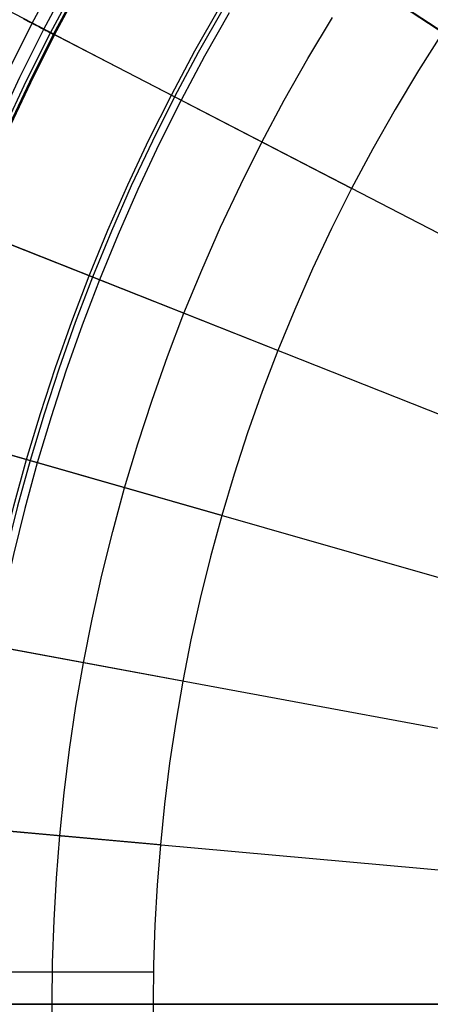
# Model space of a CAD drawing. Header units: millimetres. Extents: x -14 to 488, y -50 to 50.
# Tile 178 of 256: x 356.77 to 360.82, y -0.32 to 9.39. Entities that reach past the tile are written whole.
import ezdxf

# ---------------------------------------------------------------- set-up
doc = ezdxf.new("R2010")
doc.units = ezdxf.units.MM
doc.header["$MEASUREMENT"] = 0
doc.layers.add('Default', color=7, linetype='Continuous')

msp = doc.modelspace()

# ---------------------------------------------------------------- linework, layer by layer
at = {"layer": 'Default'}
for points in [[(354.5445, -0.3158), (354.5497, 0.1515), (354.5655, 0.6227), (354.592, 1.0976), (354.6297, 1.5758), (354.6787, 2.0571), (354.7392, 2.5409), (354.8116, 3.027), (354.896, 3.5149), (354.9926, 4.0043), (355.1015, 4.4947), (355.223, 4.9857), (355.3572, 5.4769), (355.5041, 5.9677), (355.664, 6.4577), (355.8368, 6.9464), (356.0226, 7.4334), (356.2215, 7.918), (356.4335, 8.3999), (356.6584, 8.8785), (356.8964, 9.3533), (357.1472, 9.8238)], [(354.5445, -0.3158), (354.5497, 0.1515), (354.5655, 0.6227), (354.592, 1.0976), (354.6297, 1.5758), (354.6787, 2.0571), (354.7392, 2.5409), (354.8116, 3.027), (354.896, 3.5149), (354.9926, 4.0043), (355.1015, 4.4947), (355.223, 4.9857), (355.3572, 5.4769), (355.5041, 5.9677), (355.664, 6.4577), (355.8368, 6.9464), (356.0226, 7.4334), (356.2215, 7.918), (356.4335, 8.3999), (356.6584, 8.8785), (356.8964, 9.3533), (357.1472, 9.8238)], [(354.6724, -0.3158), (354.6776, 0.1487), (354.6932, 0.617), (354.7196, 1.089), (354.7571, 1.5644), (354.8058, 2.0426), (354.866, 2.5235), (354.9379, 3.0067), (355.0218, 3.4916), (355.1177, 3.9781), (355.226, 4.4655), (355.3468, 4.9535), (355.4801, 5.4417), (355.6262, 5.9295), (355.7851, 6.4165), (355.9568, 6.9023), (356.1415, 7.3863), (356.3392, 7.868), (356.5499, 8.347), (356.7735, 8.8226), (357.01, 9.2945), (357.2593, 9.7622)], [(354.6724, -0.3158), (354.6776, 0.1487), (354.6932, 0.617), (354.7196, 1.089), (354.7571, 1.5644), (354.8058, 2.0426), (354.866, 2.5235), (354.9379, 3.0067), (355.0218, 3.4916), (355.1177, 3.9781), (355.226, 4.4655), (355.3468, 4.9535), (355.4801, 5.4417), (355.6262, 5.9295), (355.7851, 6.4165), (355.9568, 6.9023), (356.1415, 7.3863), (356.3392, 7.868), (356.5499, 8.347), (356.7735, 8.8226), (357.01, 9.2945), (357.2593, 9.7622)], [(354.7467, -0.3158), (354.7519, 0.147), (354.7675, 0.6137), (354.7938, 1.0841), (354.8311, 1.5577), (354.8796, 2.0343), (354.9396, 2.5135), (355.0113, 2.9949), (355.0948, 3.4781), (355.1905, 3.9628), (355.2984, 4.4485), (355.4187, 4.9348), (355.5516, 5.4212), (355.6971, 5.9073), (355.8554, 6.3926), (356.0266, 6.8767), (356.2106, 7.3589), (356.4076, 7.8389), (356.6175, 8.3162), (356.8403, 8.7902), (357.076, 9.2604), (357.3244, 9.7264)], [(354.7467, -0.3158), (354.7519, 0.147), (354.7675, 0.6137), (354.7938, 1.0841), (354.8311, 1.5577), (354.8796, 2.0343), (354.9396, 2.5135), (355.0113, 2.9949), (355.0948, 3.4781), (355.1905, 3.9628), (355.2984, 4.4485), (355.4187, 4.9348), (355.5516, 5.4212), (355.6971, 5.9073), (355.8554, 6.3926), (356.0266, 6.8767), (356.2106, 7.3589), (356.4076, 7.8389), (356.6175, 8.3162), (356.8403, 8.7902), (357.076, 9.2604), (357.3244, 9.7264)], [(354.7802, -0.3158), (354.7853, 0.1463), (354.8008, 0.6122), (354.8271, 1.0818), (354.8644, 1.5547), (354.9128, 2.0305), (354.9727, 2.5089), (355.0442, 2.9896), (355.1277, 3.472), (355.2232, 3.956), (355.3309, 4.4409), (355.451, 4.9264), (355.5837, 5.412), (355.729, 5.8973), (355.8871, 6.3819), (356.0579, 6.8651), (356.2417, 7.3466), (356.4384, 7.8259), (356.6479, 8.3024), (356.8704, 8.7756), (357.1057, 9.2451), (357.3537, 9.7103)], [(354.7802, -0.3158), (354.7853, 0.1463), (354.8008, 0.6122), (354.8271, 1.0818), (354.8644, 1.5547), (354.9128, 2.0305), (354.9727, 2.5089), (355.0442, 2.9896), (355.1277, 3.472), (355.2232, 3.956), (355.3309, 4.4409), (355.451, 4.9264), (355.5837, 5.412), (355.729, 5.8973), (355.8871, 6.3819), (356.0579, 6.8651), (356.2417, 7.3466), (356.4384, 7.8259), (356.6479, 8.3024), (356.8704, 8.7756), (357.1057, 9.2451), (357.3537, 9.7103)], [(354.7913, -0.3158), (354.7964, 0.146), (354.812, 0.6117), (354.8382, 1.0811), (354.8754, 1.5537), (354.9238, 2.0292), (354.9837, 2.5074), (355.0552, 2.9878), (355.1386, 3.47), (355.234, 3.9537), (355.3417, 4.4383), (355.4618, 4.9236), (355.5944, 5.409), (355.7396, 5.894), (355.8976, 6.3783), (356.0684, 6.8613), (356.252, 7.3425), (356.4486, 7.8215), (356.6581, 8.2978), (356.8804, 8.7707), (357.1155, 9.24), (357.3635, 9.7049)], [(354.7913, -0.3158), (354.7964, 0.146), (354.812, 0.6117), (354.8382, 1.0811), (354.8754, 1.5537), (354.9238, 2.0292), (354.9837, 2.5074), (355.0552, 2.9878), (355.1386, 3.47), (355.234, 3.9537), (355.3417, 4.4383), (355.4618, 4.9236), (355.5944, 5.409), (355.7396, 5.894), (355.8976, 6.3783), (356.0684, 6.8613), (356.252, 7.3425), (356.4486, 7.8215), (356.6581, 8.2978), (356.8804, 8.7707), (357.1155, 9.24), (357.3635, 9.7049)], [(354.7918, -0.3158), (354.7969, 0.146), (354.8124, 0.6117), (354.8387, 1.081), (354.8759, 1.5536), (354.9243, 2.0292), (354.9842, 2.5073), (355.0557, 2.9877), (355.1391, 3.4699), (355.2345, 3.9536), (355.3422, 4.4382), (355.4623, 4.9235), (355.5948, 5.4088), (355.7401, 5.8939), (355.898, 6.3781), (356.0688, 6.8611), (356.2525, 7.3424), (356.449, 7.8213), (356.6585, 8.2976), (356.8808, 8.7705), (357.116, 9.2397), (357.3639, 9.7047)], [(356.0869, -0.3158), (356.0917, 0.1173), (356.1063, 0.554), (356.131, 0.9941), (356.1659, 1.4373), (356.2113, 1.8832), (356.2674, 2.3316), (356.3344, 2.7821), (356.4126, 3.2343), (356.5021, 3.6878), (356.6031, 4.1423), (356.7157, 4.5973), (356.84, 5.0525), (356.9762, 5.5073), (357.1244, 5.9614), (357.2845, 6.4143), (357.4567, 6.8656), (357.6411, 7.3148), (357.8375, 7.7613), (358.0459, 8.2049), (358.2665, 8.6449), (358.4989, 9.0809), (358.7433, 9.5124)], [(358.8375, 9.4574), (358.5946, 9.0283), (358.3634, 8.5948), (358.1441, 8.1572), (357.9368, 7.7162), (357.7415, 7.2721), (357.5582, 6.8254), (357.3869, 6.3767), (357.2277, 5.9263), (357.0804, 5.4747), (356.9449, 5.0224), (356.8213, 4.5698), (356.7093, 4.1173), (356.6089, 3.6654), (356.5199, 3.2144), (356.4422, 2.7647), (356.3755, 2.3168), (356.3197, 1.8709), (356.2745, 1.4275), (356.2398, 0.9867), (356.2153, 0.5491), (356.2008, 0.1148), (356.196, -0.3158)], [(357.0919, -0.3158), (357.0965, 0.095), (357.1103, 0.5092), (357.1337, 0.9266), (357.1668, 1.347), (357.2098, 1.7699), (357.2631, 2.1952), (357.3267, 2.6225), (357.4008, 3.0514), (357.4857, 3.4816), (357.5815, 3.9126), (357.6883, 4.3442), (357.8062, 4.7759), (357.9354, 5.2073), (358.0759, 5.6381), (358.2278, 6.0677), (358.3912, 6.4957), (358.566, 6.9217), (358.7523, 7.3453), (358.95, 7.766), (359.1592, 8.1833), (359.3797, 8.5968), (359.6114, 9.0061), (359.8543, 9.4107)], [(360.9414, 9.2654), (360.7011, 8.8875), (360.4713, 8.5047), (360.252, 8.1174), (360.0434, 7.7261), (359.8455, 7.3312), (359.6584, 6.9332), (359.4821, 6.5324), (359.3167, 6.1293), (359.1621, 5.7243), (359.0184, 5.3178), (358.8854, 4.9102), (358.7632, 4.502), (358.6516, 4.0935), (358.5506, 3.6852), (358.46, 3.2773), (358.3796, 2.8703), (358.3095, 2.4644), (358.2493, 2.0601), (358.1989, 1.6577), (358.1581, 1.2575), (358.1268, 0.8598), (358.1047, 0.4648), (358.0916, 0.0729), (358.0873, -0.3158)], [(357.0965, -0.7265), (357.0919, -0.3158)], [(358.0873, -0.3158), (358.0916, -0.7044)]]:
    msp.add_lwpolyline(points, dxfattribs=at)
at = {"layer": 'Default', "extrusion": (0.459295, 0.888284, 0)}
msp.add_lwpolyline([(-314.2718, 167.9005), (-314.2721, 167.9027), (-314.2724, 167.9049), (-314.2727, 167.9071), (-314.2731, 167.9094), (-314.2735, 167.9116), (-314.274, 167.9139), (-314.2746, 167.9161), (-314.2752, 167.9184), (-314.2759, 167.9207), (-314.2766, 167.9229), (-314.2774, 167.9252), (-314.2783, 167.9275), (-314.2792, 167.9297), (-314.2802, 167.932), (-314.2812, 167.9342), (-314.2823, 167.9364), (-314.2835, 167.9386), (-314.2847, 167.9408), (-314.286, 167.943), (-314.2873, 167.9451), (-314.2887, 167.9472), (-314.2902, 167.9493), (-314.2917, 167.9513), (-314.2933, 167.9534), (-314.2949, 167.9553), (-314.2966, 167.9573), (-314.2983, 167.9592), (-314.3001, 167.9611), (-314.302, 167.9629), (-314.3038, 167.9646), (-314.3058, 167.9664), (-314.3077, 167.968), (-314.3098, 167.9697), (-314.3118, 167.9712), (-314.3139, 167.9727), (-314.3161, 167.9742), (-314.3182, 167.9756), (-314.3204, 167.9769), (-314.3227, 167.9782), (-314.3249, 167.9794), (-314.3272, 167.9806), (-314.3295, 167.9817), (-314.3318, 167.9827), (-314.3342, 167.9837), (-314.3365, 167.9846), (-314.3389, 167.9855), (-314.3412, 167.9862), (-314.3436, 167.987), (-314.346, 167.9876), (-314.3484, 167.9882), (-314.3508, 167.9887), (-314.3532, 167.9892), (-314.3556, 167.9896), (-314.3579, 167.99), (-314.3603, 167.9903), (-314.3627, 167.9905), (-314.365, 167.9907), (-314.3673, 167.9908), (-314.3697, 167.9909), (-314.372, 167.9909), (-314.3742, 167.9908), (-314.3765, 167.9908), (-314.3787, 167.9906), (-314.3809, 167.9904)], dxfattribs=at)
at = {"layer": 'Default', "extrusion": (0.368095, 0.929788, 0)}
msp.add_lwpolyline([(-329.8319, 167.9005), (-329.8321, 167.9027), (-329.8324, 167.9049), (-329.8328, 167.9071), (-329.8332, 167.9094), (-329.8336, 167.9116), (-329.8341, 167.9139), (-329.8347, 167.9161), (-329.8353, 167.9184), (-329.836, 167.9207), (-329.8367, 167.9229), (-329.8375, 167.9252), (-329.8384, 167.9275), (-329.8393, 167.9297), (-329.8403, 167.932), (-329.8413, 167.9342), (-329.8424, 167.9364), (-329.8436, 167.9386), (-329.8448, 167.9408), (-329.8461, 167.943), (-329.8474, 167.9451), (-329.8488, 167.9472), (-329.8503, 167.9493), (-329.8518, 167.9513), (-329.8534, 167.9534), (-329.855, 167.9553), (-329.8567, 167.9573), (-329.8584, 167.9592), (-329.8602, 167.9611), (-329.862, 167.9629), (-329.8639, 167.9646), (-329.8658, 167.9664), (-329.8678, 167.968), (-329.8698, 167.9697), (-329.8719, 167.9712), (-329.874, 167.9727), (-329.8761, 167.9742), (-329.8783, 167.9756), (-329.8805, 167.9769), (-329.8827, 167.9782), (-329.885, 167.9794), (-329.8873, 167.9806), (-329.8896, 167.9817), (-329.8919, 167.9827), (-329.8942, 167.9837), (-329.8966, 167.9846), (-329.8989, 167.9855), (-329.9013, 167.9862), (-329.9037, 167.987), (-329.9061, 167.9876), (-329.9085, 167.9882), (-329.9109, 167.9887), (-329.9133, 167.9892), (-329.9156, 167.9896), (-329.918, 167.99), (-329.9204, 167.9903), (-329.9227, 167.9905), (-329.9251, 167.9907), (-329.9274, 167.9908), (-329.9297, 167.9909), (-329.932, 167.9909), (-329.9343, 167.9908), (-329.9366, 167.9908), (-329.9388, 167.9906), (-329.941, 167.9904)], dxfattribs=at)
at = {"layer": 'Default', "extrusion": (0.275158, 0.961399, 0)}
msp.add_lwpolyline([(-341.6754, 167.9005), (-341.6756, 167.9027), (-341.6759, 167.9049), (-341.6763, 167.9071), (-341.6767, 167.9094), (-341.6771, 167.9116), (-341.6776, 167.9139), (-341.6782, 167.9161), (-341.6788, 167.9184), (-341.6795, 167.9207), (-341.6802, 167.9229), (-341.681, 167.9252), (-341.6819, 167.9275), (-341.6828, 167.9297), (-341.6838, 167.932), (-341.6848, 167.9342), (-341.6859, 167.9364), (-341.6871, 167.9386), (-341.6883, 167.9408), (-341.6896, 167.943), (-341.6909, 167.9451), (-341.6923, 167.9472), (-341.6938, 167.9493), (-341.6953, 167.9513), (-341.6969, 167.9534), (-341.6985, 167.9553), (-341.7002, 167.9573), (-341.7019, 167.9592), (-341.7037, 167.9611), (-341.7055, 167.9629), (-341.7074, 167.9646), (-341.7093, 167.9664), (-341.7113, 167.968), (-341.7133, 167.9697), (-341.7154, 167.9712), (-341.7175, 167.9727), (-341.7196, 167.9742), (-341.7218, 167.9756), (-341.724, 167.9769), (-341.7262, 167.9782), (-341.7285, 167.9794), (-341.7308, 167.9806), (-341.7331, 167.9817), (-341.7354, 167.9827), (-341.7377, 167.9837), (-341.7401, 167.9846), (-341.7424, 167.9855), (-341.7448, 167.9862), (-341.7472, 167.987), (-341.7496, 167.9876), (-341.752, 167.9882), (-341.7544, 167.9887), (-341.7568, 167.9892), (-341.7591, 167.9896), (-341.7615, 167.99), (-341.7639, 167.9903), (-341.7662, 167.9905), (-341.7686, 167.9907), (-341.7709, 167.9908), (-341.7732, 167.9909), (-341.7755, 167.9909), (-341.7778, 167.9908), (-341.7801, 167.9908), (-341.7823, 167.9906), (-341.7845, 167.9904)], dxfattribs=at)
at = {"layer": 'Default', "extrusion": (-0.092018, -0.026336, 0.995409)}
msp.add_lwpolyline([(94.402, 357.7862), (94.402, 359.5167)], dxfattribs=at)
at = {"layer": 'Default', "extrusion": (0, 1, 0)}
msp.add_lwpolyline([(-358.0873, 167.8086), (-356.196, 167.9904)], dxfattribs=at)
msp.add_lwpolyline([(-358.0873, 167.8086), (-356.196, 167.9904)], dxfattribs=at)
at = {"layer": 'Default'}
for points in [[(358.1255, 11.1064, 2.0009), (375.5965, -0.3158, 2)], [(360.9414, 9.2654, 167.8086), (358.6819, 10.7426, 135.9018)], [(360.0434, 7.7261, 167.8086), (357.6454, 8.966, 135.9018), (356.4709, 9.5733, 113.236)], [(358.776, 9.4971, 167.968), (358.5316, 9.0658, 167.968), (358.2984, 8.6284, 167.968), (358.0797, 8.1921, 167.968), (357.872, 7.7505, 167.968), (357.6754, 7.3038, 167.968), (357.4901, 6.8524, 167.968), (357.3196, 6.4057, 167.968), (357.1601, 5.955, 167.968), (357.0117, 5.5006, 167.968), (356.8746, 5.0426, 167.968), (356.7516, 4.5928, 167.968), (356.6395, 4.1403, 167.968), (356.5383, 3.6851, 167.968), (356.448, 3.2277, 167.968), (356.3708, 2.7816, 167.968), (356.3039, 2.3337, 167.968), (356.2476, 1.8845, 167.968), (356.2016, 1.434, 167.968), (356.1672, 0.9974, 167.968), (356.1426, 0.56, 167.968), (356.1278, 0.1222, 167.968), (356.1229, -0.3158, 167.968)], [(356.8091, 9.3984, 2.0259), (356.8513, 9.3766, 2.0187), (356.8968, 9.353, 2.0124), (356.9458, 9.3277, 2.0073), (356.9985, 9.3005, 2.0034), (357.055, 9.2713, 2.0009), (375.5965, -0.3158, 2)], [(356.8211, 9.3922, 24.8329), (356.8602, 9.372, 24.7227), (356.8964, 9.3533, 24.6119), (356.9294, 9.3362, 24.5007), (356.9594, 9.3207, 24.3897), (356.9862, 9.3068, 24.2791), (357.01, 9.2945, 24.1696), (357.0307, 9.2839, 24.0615), (357.0484, 9.2747, 23.9552), (357.0635, 9.2669, 23.8511), (357.076, 9.2604, 23.7495), (357.0862, 9.2551, 23.6507), (357.0944, 9.2509, 23.5549), (357.1057, 9.2451, 23.3725), (357.112, 9.2418, 23.2024), (357.116, 9.2397, 22.75), (357.112, 9.2418, 22.2976), (357.1057, 9.2451, 22.1275), (357.0944, 9.2509, 21.9451), (357.0862, 9.2551, 21.8493), (357.076, 9.2604, 21.7505), (357.0635, 9.2669, 21.6489), (357.0484, 9.2747, 21.5448), (357.0307, 9.2839, 21.4385), (357.01, 9.2945, 21.3304), (356.9862, 9.3068, 21.2209), (356.9594, 9.3207, 21.1103), (356.9294, 9.3362, 20.9993), (356.8964, 9.3533, 20.8881), (356.8602, 9.372, 20.7773), (356.8211, 9.3922, 20.6671)], [(359.3167, 6.1293, 167.8086), (356.8067, 7.123, 135.9018), (355.5773, 7.6097, 113.236)], [(356.1886, 7.3676, 2.0009), (375.5965, -0.3158, 2)], [(355.5288, 5.4277, 2.0009), (375.5965, -0.3158, 2)], [(358.7632, 4.502, 167.8086), (356.1679, 5.2448, 135.9018)], [(355.0715, 3.4824, 2.0009), (375.5965, -0.3158, 2)], [(358.3796, 2.8703, 167.8086), (355.7252, 3.3615, 135.9018)], [(354.8075, 1.5598, 2.0009), (375.5965, -0.3158, 2)], [(358.1581, 1.2575, 167.8086), (355.4695, 1.5001, 135.9018)], [(354.6712, -0.3158, 0.0015), (375.5965, -0.3158, 0)], [(375.5965, -0.3158, 2), (354.7231, -0.3158, 2.0009)], [(354.7231, -0.3158, 2.0009), (375.5965, -0.3158, 2)], [(355.3878, -0.3158, 135.9018), (358.0873, -0.3158, 167.8086)], [(358.0873, -0.3158, 167.8086), (355.3878, -0.3158, 135.9018)]]:
    msp.add_polyline3d(points, dxfattribs=at)

doc.saveas('drawing.dxf')
